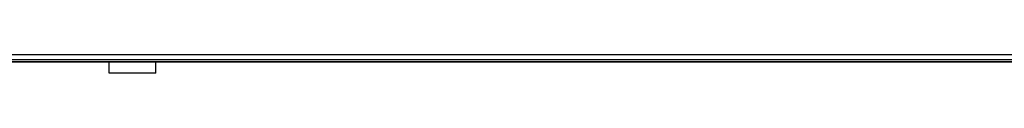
# Model space of a CAD drawing. Header units: millimetres. Extents: x 0 to 420, y 0 to 297.
# Tile 3 of 23: x 130.43 to 198.19, y 78.69 to 79.95. Entities that reach past the tile are written whole.
import ezdxf

# ---------------------------------------------------------------- set-up
doc = ezdxf.new("R2010")
doc.units = ezdxf.units.MM

msp = doc.modelspace()

# ---------------------------------------------------------------- linework, layer by layer
at = {"color": 7, "linetype": 'Continuous', "lineweight": 25}
for p, q in [((218.74748, 79.95007), (57.51181, 79.95007)), ((216.16771, 79.61148), (60.09159, 79.61148)), ((206.81604, 79.46637), (64.60618, 79.46637)), ((136.58179, 78.69243), (136.58179, 79.46637)), ((139.8065, 78.69243), (139.8065, 79.46637)), ((139.8065, 78.69243), (136.58179, 78.69243))]:
    msp.add_line(p, q, dxfattribs=at)
at = {"color": 7, "linetype": 'Continuous'}
msp.add_line((60.09159, 79.46637), (216.16771, 79.46637), dxfattribs=at)

doc.saveas('drawing.dxf')
